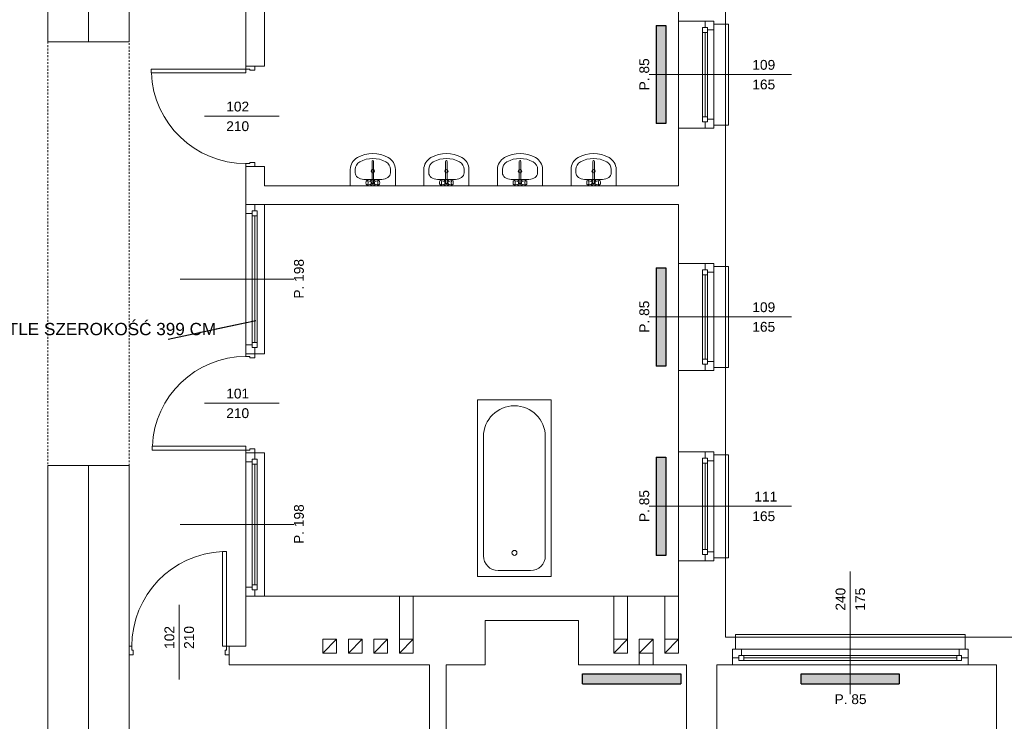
# Model space of a CAD drawing. Header units: millimetres. Extents: x 12683 to 90307, y 30842 to 62253.
# Tile 59 of 152: x 44220 to 45224, y 42431 to 43146. Entities that reach past the tile are written whole.
import ezdxf

# ---------------------------------------------------------------- set-up
doc = ezdxf.new("R2010")
doc.units = ezdxf.units.MM
doc.header["$LTSCALE"] = 0.6
doc.linetypes.add('CIEPLA', pattern=[5.7625, 3.175, -2.5875])
for name, color, linetype, lineweight in [('zzz_podklady_drzwi_opisy', 252, 'Continuous', 15), ('zzz_podklady_konstrukcja', 252, 'CIEPLA', 15), ('zzz_podklady_okna_opisy', 252, 'Continuous', 15), ('zzz_podklady_sciany', 252, 'Continuous', 15)]:
    doc.layers.add(name, color=color, linetype=linetype, lineweight=lineweight)
doc.layers.add('zzz_podklady_grzejniki_ist', color=252, linetype='Continuous')
doc.styles.add('GENERATED_STYLE_1', font='ARIAL.TTF')
doc.dimstyles.new('GENERATED_STYLE__5', dxfattribs={"dimtxt": 0.18, "dimasz": 91.2, "dimexe": 0.18, "dimexo": 0.0625, "dimgap": 0.09, "dimtad": 0, "dimtih": 1, "dimtoh": 1, "dimdec": 4, "dimzin": 0, "dimdsep": 46, "dimcen": 0.09, "dimadec": 0, "dimazin": 0, "dimtfac": 1, "dimtdec": 4, "dimtmove": 0, "dimatfit": 3, "dimldrblk": 'ARROWHEAD_5', "dimfxl": 1, "dimtolj": 1, "dimtzin": 0, "dimarcsym": 0})

# ---------------------------------------------------------------- blocks, each defined once
blk = doc.blocks.new('ARROWHEAD_5')
at = {"linetype": 'Continuous'}
blk.add_line((0, 0), (-1, 0), dxfattribs=at)
blk.add_solid([(-1, 0.2679), (0, 0), (-1, -0.2679), (-1, 0.2679)], dxfattribs=at)

msp = doc.modelspace()

# ---------------------------------------------------------------- hatches: boundary and pattern name
at = {"layer": 'zzz_podklady_grzejniki_ist'}
for points in [[(44868.6, 43040.2), (44878.6, 43040.2), (44878.6, 43140.2), (44868.6, 43140.2)], [(44868.6, 42793.2), (44878.6, 42793.2), (44878.6, 42893.2), (44868.6, 42893.2)], [(44868.6, 42600.2), (44878.6, 42600.2), (44878.6, 42700.2), (44868.6, 42700.2)], [(44893.7, 42469.3), (44893.7, 42479.3), (44793.7, 42479.3), (44793.7, 42469.3)], [(45116.5, 42469.3), (45116.5, 42479.3), (45016.5, 42479.3), (45016.5, 42469.3)]]:
    msp.add_hatch(color=256, dxfattribs=at).paths.add_polyline_path(points, flags=0)

# ---------------------------------------------------------------- linework, layer by layer
at = {"layer": 'zzz_podklady_drzwi_opisy'}
for p, q in [((44450.5, 43095.9), (44354.1, 43095.9)), ((44354.1, 43095.9), (44354.1, 43091.9)), ((44354.1, 43091.9), (44450.5, 43091.9)), ((44450.5, 43098.7), (44450.5, 43095.9)), ((44450.5, 43095.9), (44454.5, 43095.9)), ((44450.5, 43091.9), (44450.5, 43095.9)), ((44454.5, 43095.9), (44454.5, 43094.7)), ((44454.5, 43094.7), (44459.5, 43094.7)), ((44459.5, 43094.7), (44459.5, 43098.7)), ((44408.4, 43047.7), (44484.5, 43047.7)), ((44454.5, 42999.5), (44450.5, 42999.5)), ((44450.5, 42999.5), (44450.5, 42996.7)), ((44459.5, 43000.7), (44454.5, 43000.7)), ((44454.5, 43000.7), (44454.5, 42999.5)), ((44459.5, 42996.7), (44459.5, 43000.7)), ((44450.5, 42802.9), (44450.5, 42805.7)), ((44454.5, 42802.9), (44450.5, 42802.9)), ((44454.5, 42801.7), (44454.5, 42802.9)), ((44459.5, 42801.7), (44454.5, 42801.7)), ((44459.5, 42805.7), (44459.5, 42801.7)), ((44408.4, 42755.2), (44484.5, 42755.2)), ((44355.1, 42707.5), (44355.1, 42711.5)), ((44355.1, 42711.5), (44450.5, 42711.5)), ((44450.5, 42711.5), (44450.5, 42707.5)), ((44450.5, 42707.5), (44355.1, 42707.5)), ((44450.5, 42704.7), (44450.5, 42707.5)), ((44450.5, 42707.5), (44454.5, 42707.5)), ((44454.5, 42707.5), (44454.5, 42708.7)), ((44454.5, 42708.7), (44459.5, 42708.7)), ((44459.5, 42708.7), (44459.5, 42704.7)), ((44430.7, 42604.1), (44426.7, 42604.1)), ((44426.7, 42604.1), (44426.7, 42507.7)), ((44430.7, 42507.7), (44430.7, 42604.1)), ((44382.5, 42549.8), (44382.5, 42473.7)), ((44334.3, 42507.7), (44331.5, 42507.7)), ((44334.3, 42503.7), (44334.3, 42507.7)), ((44335.5, 42503.7), (44334.3, 42503.7)), ((44335.5, 42498.7), (44335.5, 42503.7)), ((44426.7, 42507.7), (44430.7, 42507.7)), ((44430.7, 42503.7), (44429.5, 42503.7)), ((44429.5, 42503.7), (44429.5, 42498.7)), ((44433.5, 42507.7), (44430.7, 42507.7)), ((44430.7, 42507.7), (44430.7, 42503.7)), ((44331.5, 42498.7), (44335.5, 42498.7)), ((44429.5, 42498.7), (44433.5, 42498.7))]:
    msp.add_line(p, q, dxfattribs=at)
for centre, radius, start, end in [((44450.5, 43095.9), 96.4, 182.3781, 270), ((44450.5, 42707.5), 95.4, 90, 177.597), ((44430.7, 42507.7), 96.4, 92.3781, 180)]:
    msp.add_arc(centre, radius, start, end, dxfattribs=at)
at = {"layer": 'zzz_podklady_grzejniki_ist'}
for p, q in [((44868.6, 43140.2), (44878.6, 43140.2)), ((44868.6, 43140.2), (44868.6, 43040.2)), ((44878.6, 43140.2), (44878.6, 43040.2)), ((44878.6, 43040.2), (44868.6, 43040.2)), ((44868.6, 42893.2), (44878.6, 42893.2)), ((44868.6, 42893.2), (44868.6, 42793.2)), ((44878.6, 42893.2), (44878.6, 42793.2)), ((44878.6, 42793.2), (44868.6, 42793.2)), ((44868.6, 42700.2), (44878.6, 42700.2)), ((44868.6, 42700.2), (44868.6, 42600.2)), ((44878.6, 42700.2), (44878.6, 42600.2)), ((44878.6, 42600.2), (44868.6, 42600.2)), ((44793.7, 42469.3), (44793.7, 42479.3)), ((44793.7, 42479.3), (44893.7, 42479.3)), ((44893.7, 42479.3), (44893.7, 42469.3)), ((45016.5, 42469.3), (45016.5, 42479.3)), ((45016.5, 42479.3), (45116.5, 42479.3)), ((45116.5, 42479.3), (45116.5, 42469.3)), ((44793.7, 42469.3), (44893.7, 42469.3)), ((45016.5, 42469.3), (45116.5, 42469.3))]:
    msp.add_line(p, q, dxfattribs=at)
at = {"layer": 'zzz_podklady_konstrukcja'}
for p, q in [((44248.5, 43123.7), (44248.5, 42691.7)), ((44331.5, 42691.7), (44331.5, 43123.7))]:
    msp.add_line(p, q, dxfattribs=at)
at = {"layer": 'zzz_podklady_sciany'}
for p, q in [((44290, 43123.7), (44290, 43749.7)), ((44248.5, 43533.7), (44248.5, 43123.7)), ((44939.5, 43141.7), (44939.5, 43393.7)), ((44331.5, 43123.7), (44331.5, 43264.7)), ((44450.5, 43264.7), (44450.5, 43098.7)), ((44469.5, 43098.7), (44469.5, 43235.7)), ((44891.5, 43235.7), (44891.5, 43144.7)), ((44918.5, 43144.7), (44891.5, 43144.7)), ((44891.5, 43035.7), (44891.5, 43144.7)), ((44891.5, 43035.7), (44891.5, 43144.7)), ((44927.5, 43144.7), (44918.5, 43144.7)), ((44918.5, 43144.7), (44927.5, 43144.7)), ((44927.5, 43144.7), (44918.5, 43144.7)), ((44927.5, 43141.7), (44927.5, 43144.7)), ((44927.5, 43141.7), (44927.5, 43144.7)), ((44939.5, 43141.7), (44927.5, 43141.7)), ((44939.5, 43038.7), (44939.5, 43141.7)), ((44942.5, 43141.7), (44939.5, 43141.7)), ((44942.5, 43038.7), (44942.5, 43141.7)), ((44248.5, 43123.7), (44331.5, 43123.7)), ((44450.5, 43098.7), (44459.5, 43098.7)), ((44459.5, 43098.7), (44450.5, 43098.7)), ((44450.5, 43098.7), (44459.5, 43098.7)), ((44459.5, 43098.7), (44469.5, 43098.7)), ((44918.5, 43035.7), (44891.5, 43035.7)), ((44891.5, 43035.7), (44891.5, 42976.7)), ((44927.5, 43035.7), (44918.5, 43035.7)), ((44927.5, 43035.7), (44918.5, 43035.7)), ((44927.5, 43035.7), (44918.5, 43035.7)), ((44939.5, 43038.7), (44927.5, 43038.7)), ((44927.5, 43038.7), (44927.5, 43035.7)), ((44927.5, 43038.7), (44927.5, 43035.7)), ((44939.5, 42894.7), (44939.5, 43038.7)), ((44939.5, 43038.7), (44942.5, 43038.7)), ((44579.1, 42979.8), (44579.1, 43001.8)), ((44580.7, 43001.8), (44580.7, 42979.8)), ((44654.1, 42979.8), (44654.1, 43001.8)), ((44655.7, 43001.8), (44655.7, 42979.8)), ((44729.1, 42979.8), (44729.1, 43001.8)), ((44730.7, 43001.8), (44730.7, 42979.8)), ((44804.1, 42979.8), (44804.1, 43001.8)), ((44805.7, 43001.8), (44805.7, 42979.8)), ((44450.5, 42996.7), (44459.5, 42996.7)), ((44450.5, 42996.7), (44450.5, 42957.7)), ((44450.5, 42996.7), (44459.5, 42996.7)), ((44450.5, 42996.7), (44459.5, 42996.7)), ((44459.5, 42996.7), (44469.5, 42996.7)), ((44469.5, 42976.7), (44469.5, 42996.7)), ((44556.9, 42976.7), (44556.9, 42993.5)), ((44561.9, 42990.1), (44561.9, 42993.5)), ((44597.9, 42990.1), (44597.9, 42993.5)), ((44602.9, 42976.7), (44602.9, 42993.5)), ((44631.9, 42976.7), (44631.9, 42993.5)), ((44636.9, 42990.1), (44636.9, 42993.5)), ((44672.9, 42990.1), (44672.9, 42993.5)), ((44677.9, 42976.7), (44677.9, 42993.5)), ((44706.9, 42976.7), (44706.9, 42993.5)), ((44711.9, 42990.1), (44711.9, 42993.5)), ((44747.9, 42990.1), (44747.9, 42993.5)), ((44752.9, 42976.7), (44752.9, 42993.5)), ((44781.9, 42976.7), (44781.9, 42993.5)), ((44786.9, 42990.1), (44786.9, 42993.5)), ((44822.9, 42990.1), (44822.9, 42993.5)), ((44827.9, 42976.7), (44827.9, 42993.5)), ((44570.8, 42983.4), (44570.8, 42983.4)), ((44589, 42983.4), (44570.8, 42983.4)), ((44572.9, 42980.3), (44573, 42980.9)), ((44573, 42980.9), (44573.1, 42981.5)), ((44573.1, 42981.5), (44573.3, 42981.8)), ((44573.9, 42982.2), (44573.3, 42981.8)), ((44573.9, 42982.2), (44574.1, 42982.3)), ((44574.1, 42982.3), (44574.4, 42982.2)), ((44577.9, 42981.1), (44574.1, 42982.3)), ((44574.4, 42982.2), (44574.7, 42981.8)), ((44574.7, 42981.8), (44574.9, 42981.1)), ((44574.9, 42981.1), (44575, 42980.4)), ((44581.9, 42981.1), (44585.7, 42982.3)), ((44584.9, 42980.4), (44585, 42981.1)), ((44585, 42981.1), (44585.1, 42981.8)), ((44585.1, 42981.8), (44585.4, 42982.2)), ((44585.4, 42982.2), (44585.7, 42982.3)), ((44585.7, 42982.3), (44585.9, 42982.2)), ((44585.9, 42982.2), (44586.5, 42981.8)), ((44586.5, 42981.8), (44586.7, 42981.5)), ((44586.7, 42981.5), (44586.8, 42980.9)), ((44586.8, 42980.9), (44586.9, 42980.3)), ((44645.8, 42983.4), (44645.8, 42983.4)), ((44664, 42983.4), (44645.8, 42983.4)), ((44647.9, 42980.3), (44648, 42980.9)), ((44648, 42980.9), (44648.1, 42981.5)), ((44648.1, 42981.5), (44648.3, 42981.8)), ((44648.9, 42982.2), (44648.3, 42981.8)), ((44648.9, 42982.2), (44649.1, 42982.3)), ((44649.1, 42982.3), (44649.4, 42982.2)), ((44652.9, 42981.1), (44649.1, 42982.3)), ((44649.4, 42982.2), (44649.7, 42981.8)), ((44649.7, 42981.8), (44649.9, 42981.1)), ((44649.9, 42981.1), (44650, 42980.4)), ((44656.9, 42981.1), (44660.7, 42982.3)), ((44659.9, 42980.4), (44660, 42981.1)), ((44660, 42981.1), (44660.1, 42981.8)), ((44660.1, 42981.8), (44660.4, 42982.2)), ((44660.4, 42982.2), (44660.7, 42982.3)), ((44660.7, 42982.3), (44660.9, 42982.2)), ((44660.9, 42982.2), (44661.5, 42981.8)), ((44661.5, 42981.8), (44661.7, 42981.5)), ((44661.7, 42981.5), (44661.8, 42980.9)), ((44661.8, 42980.9), (44661.9, 42980.3)), ((44720.8, 42983.4), (44720.8, 42983.4)), ((44739, 42983.4), (44720.8, 42983.4)), ((44722.9, 42980.3), (44723, 42980.9)), ((44723, 42980.9), (44723.1, 42981.5)), ((44723.1, 42981.5), (44723.3, 42981.8)), ((44723.9, 42982.2), (44723.3, 42981.8)), ((44723.9, 42982.2), (44724.1, 42982.3)), ((44724.1, 42982.3), (44724.4, 42982.2)), ((44727.9, 42981.1), (44724.1, 42982.3)), ((44724.4, 42982.2), (44724.7, 42981.8)), ((44724.7, 42981.8), (44724.9, 42981.1)), ((44724.9, 42981.1), (44725, 42980.4)), ((44731.9, 42981.1), (44735.7, 42982.3)), ((44734.9, 42980.4), (44735, 42981.1)), ((44735, 42981.1), (44735.1, 42981.8)), ((44735.1, 42981.8), (44735.4, 42982.2)), ((44735.4, 42982.2), (44735.7, 42982.3)), ((44735.7, 42982.3), (44735.9, 42982.2)), ((44735.9, 42982.2), (44736.5, 42981.8)), ((44736.5, 42981.8), (44736.7, 42981.5)), ((44736.7, 42981.5), (44736.8, 42980.9)), ((44736.8, 42980.9), (44736.9, 42980.3)), ((44795.8, 42983.4), (44795.8, 42983.4)), ((44814, 42983.4), (44795.8, 42983.4)), ((44797.9, 42980.3), (44798, 42980.9)), ((44798, 42980.9), (44798.1, 42981.5)), ((44798.1, 42981.5), (44798.3, 42981.8)), ((44798.9, 42982.2), (44798.3, 42981.8)), ((44798.9, 42982.2), (44799.1, 42982.3)), ((44799.1, 42982.3), (44799.4, 42982.2)), ((44802.9, 42981.1), (44799.1, 42982.3)), ((44799.4, 42982.2), (44799.7, 42981.8)), ((44799.7, 42981.8), (44799.9, 42981.1)), ((44799.9, 42981.1), (44800, 42980.4)), ((44806.9, 42981.1), (44810.7, 42982.3)), ((44809.9, 42980.4), (44810, 42981.1)), ((44810, 42981.1), (44810.1, 42981.8)), ((44810.1, 42981.8), (44810.4, 42982.2)), ((44810.4, 42982.2), (44810.7, 42982.3)), ((44810.7, 42982.3), (44810.9, 42982.2)), ((44810.9, 42982.2), (44811.5, 42981.8)), ((44811.5, 42981.8), (44811.7, 42981.5)), ((44811.7, 42981.5), (44811.8, 42980.9)), ((44811.8, 42980.9), (44811.9, 42980.3)), ((44891.5, 42976.7), (44469.5, 42976.7)), ((44602.9, 42976.7), (44556.9, 42976.7)), ((44572.9, 42979.6), (44572.9, 42980.3)), ((44573, 42978.9), (44572.9, 42979.6)), ((44573.1, 42978.4), (44573, 42978.9)), ((44573.3, 42978.1), (44573.1, 42978.4)), ((44573.9, 42977.7), (44573.3, 42978.1)), ((44574.1, 42977.5), (44573.9, 42977.7)), ((44577.9, 42978.7), (44574.1, 42977.5)), ((44574.4, 42977.7), (44574.1, 42977.5)), ((44574.7, 42978.1), (44574.4, 42977.7)), ((44574.9, 42978.7), (44574.7, 42978.1)), ((44575, 42979.5), (44574.9, 42978.7)), ((44575, 42980.4), (44575, 42979.5)), ((44581.9, 42978.7), (44585.7, 42977.5)), ((44584.9, 42979.5), (44584.9, 42980.4)), ((44585, 42978.7), (44584.9, 42979.5)), ((44585.1, 42978.1), (44585, 42978.7)), ((44585.4, 42977.7), (44585.1, 42978.1)), ((44585.7, 42977.5), (44585.4, 42977.7)), ((44585.9, 42977.7), (44585.7, 42977.5)), ((44585.9, 42977.7), (44586.5, 42978.1)), ((44586.7, 42978.4), (44586.5, 42978.1)), ((44586.8, 42978.9), (44586.7, 42978.4)), ((44586.9, 42979.6), (44586.8, 42978.9)), ((44586.9, 42980.3), (44586.9, 42979.6)), ((44677.9, 42976.7), (44631.9, 42976.7)), ((44647.9, 42979.6), (44647.9, 42980.3)), ((44648, 42978.9), (44647.9, 42979.6)), ((44648.1, 42978.4), (44648, 42978.9)), ((44648.3, 42978.1), (44648.1, 42978.4)), ((44648.9, 42977.7), (44648.3, 42978.1)), ((44649.1, 42977.5), (44648.9, 42977.7)), ((44652.9, 42978.7), (44649.1, 42977.5)), ((44649.4, 42977.7), (44649.1, 42977.5)), ((44649.7, 42978.1), (44649.4, 42977.7)), ((44649.9, 42978.7), (44649.7, 42978.1)), ((44650, 42979.5), (44649.9, 42978.7)), ((44650, 42980.4), (44650, 42979.5)), ((44656.9, 42978.7), (44660.7, 42977.5)), ((44659.9, 42979.5), (44659.9, 42980.4)), ((44660, 42978.7), (44659.9, 42979.5)), ((44660.1, 42978.1), (44660, 42978.7)), ((44660.4, 42977.7), (44660.1, 42978.1)), ((44660.7, 42977.5), (44660.4, 42977.7)), ((44660.9, 42977.7), (44660.7, 42977.5)), ((44660.9, 42977.7), (44661.5, 42978.1)), ((44661.7, 42978.4), (44661.5, 42978.1)), ((44661.8, 42978.9), (44661.7, 42978.4)), ((44661.9, 42979.6), (44661.8, 42978.9)), ((44661.9, 42980.3), (44661.9, 42979.6)), ((44752.9, 42976.7), (44706.9, 42976.7)), ((44722.9, 42979.6), (44722.9, 42980.3)), ((44723, 42978.9), (44722.9, 42979.6)), ((44723.1, 42978.4), (44723, 42978.9)), ((44723.3, 42978.1), (44723.1, 42978.4)), ((44723.9, 42977.7), (44723.3, 42978.1)), ((44724.1, 42977.5), (44723.9, 42977.7)), ((44727.9, 42978.7), (44724.1, 42977.5)), ((44724.4, 42977.7), (44724.1, 42977.5)), ((44724.7, 42978.1), (44724.4, 42977.7)), ((44724.9, 42978.7), (44724.7, 42978.1)), ((44725, 42979.5), (44724.9, 42978.7)), ((44725, 42980.4), (44725, 42979.5)), ((44731.9, 42978.7), (44735.7, 42977.5)), ((44734.9, 42979.5), (44734.9, 42980.4)), ((44735, 42978.7), (44734.9, 42979.5)), ((44735.1, 42978.1), (44735, 42978.7)), ((44735.4, 42977.7), (44735.1, 42978.1)), ((44735.7, 42977.5), (44735.4, 42977.7)), ((44735.9, 42977.7), (44735.7, 42977.5)), ((44735.9, 42977.7), (44736.5, 42978.1)), ((44736.7, 42978.4), (44736.5, 42978.1)), ((44736.8, 42978.9), (44736.7, 42978.4)), ((44736.9, 42979.6), (44736.8, 42978.9)), ((44736.9, 42980.3), (44736.9, 42979.6)), ((44827.9, 42976.7), (44781.9, 42976.7)), ((44797.9, 42979.6), (44797.9, 42980.3)), ((44798, 42978.9), (44797.9, 42979.6)), ((44798.1, 42978.4), (44798, 42978.9)), ((44798.3, 42978.1), (44798.1, 42978.4)), ((44798.9, 42977.7), (44798.3, 42978.1)), ((44799.1, 42977.5), (44798.9, 42977.7)), ((44802.9, 42978.7), (44799.1, 42977.5)), ((44799.4, 42977.7), (44799.1, 42977.5)), ((44799.7, 42978.1), (44799.4, 42977.7)), ((44799.9, 42978.7), (44799.7, 42978.1)), ((44800, 42979.5), (44799.9, 42978.7)), ((44800, 42980.4), (44800, 42979.5)), ((44806.9, 42978.7), (44810.7, 42977.5)), ((44809.9, 42979.5), (44809.9, 42980.4)), ((44810, 42978.7), (44809.9, 42979.5)), ((44810.1, 42978.1), (44810, 42978.7)), ((44810.4, 42977.7), (44810.1, 42978.1)), ((44810.7, 42977.5), (44810.4, 42977.7)), ((44810.9, 42977.7), (44810.7, 42977.5)), ((44810.9, 42977.7), (44811.5, 42978.1)), ((44811.7, 42978.4), (44811.5, 42978.1)), ((44811.8, 42978.9), (44811.7, 42978.4)), ((44811.9, 42979.6), (44811.8, 42978.9)), ((44811.9, 42980.3), (44811.9, 42979.6)), ((44450.5, 42957.7), (44459.5, 42957.7)), ((44450.5, 42957.7), (44450.5, 42805.7)), ((44450.5, 42957.7), (44459.5, 42957.7)), ((44450.5, 42957.7), (44459.5, 42957.7)), ((44459.5, 42957.7), (44469.5, 42957.7)), ((44469.5, 42957.7), (44469.5, 42805.7)), ((44469.5, 42957.7), (44891.5, 42957.7)), ((44891.5, 42957.7), (44891.5, 42897.7)), ((44918.5, 42897.7), (44891.5, 42897.7)), ((44891.5, 42788.7), (44891.5, 42897.7)), ((44891.5, 42788.7), (44891.5, 42897.7)), ((44927.5, 42897.7), (44918.5, 42897.7)), ((44918.5, 42897.7), (44927.5, 42897.7)), ((44927.5, 42897.7), (44918.5, 42897.7)), ((44927.5, 42894.7), (44927.5, 42897.7)), ((44927.5, 42894.7), (44927.5, 42897.7)), ((44939.5, 42894.7), (44927.5, 42894.7)), ((44939.5, 42791.7), (44939.5, 42894.7)), ((44942.5, 42894.7), (44939.5, 42894.7)), ((44942.5, 42791.7), (44942.5, 42894.7)), ((44459.5, 42805.7), (44450.5, 42805.7)), ((44450.5, 42805.7), (44459.5, 42805.7)), ((44450.5, 42805.7), (44459.5, 42805.7)), ((44450.5, 42805.7), (44459.5, 42805.7)), ((44450.5, 42805.7), (44469.5, 42805.7)), ((44939.5, 42791.7), (44927.5, 42791.7)), ((44927.5, 42791.7), (44927.5, 42788.7)), ((44927.5, 42791.7), (44927.5, 42788.7)), ((44939.5, 42702.7), (44939.5, 42791.7)), ((44939.5, 42791.7), (44942.5, 42791.7)), ((44918.5, 42788.7), (44891.5, 42788.7)), ((44891.5, 42788.7), (44891.5, 42705.7)), ((44927.5, 42788.7), (44918.5, 42788.7)), ((44927.5, 42788.7), (44918.5, 42788.7)), ((44927.5, 42788.7), (44918.5, 42788.7)), ((44686.7, 42578.7), (44686.7, 42758.7)), ((44686.7, 42758.7), (44761.7, 42758.7)), ((44761.7, 42578.7), (44761.7, 42758.7)), ((44692.7, 42721.2), (44692.7, 42599.7)), ((44755.7, 42721.2), (44755.7, 42599.7)), ((44450.5, 42558.7), (44450.5, 42704.7)), ((44459.5, 42704.7), (44450.5, 42704.7)), ((44450.5, 42704.7), (44459.5, 42704.7)), ((44459.5, 42704.7), (44450.5, 42704.7)), ((44450.5, 42704.7), (44459.5, 42704.7)), ((44450.5, 42704.7), (44469.5, 42704.7)), ((44469.5, 42558.7), (44469.5, 42704.7)), ((44918.5, 42705.7), (44891.5, 42705.7)), ((44891.5, 42594.7), (44891.5, 42705.7)), ((44891.5, 42594.7), (44891.5, 42705.7)), ((44927.5, 42705.7), (44918.5, 42705.7)), ((44918.5, 42705.7), (44927.5, 42705.7)), ((44927.5, 42705.7), (44918.5, 42705.7)), ((44927.5, 42702.7), (44927.5, 42705.7)), ((44927.5, 42702.7), (44927.5, 42705.7)), ((44939.5, 42702.7), (44927.5, 42702.7)), ((44939.5, 42597.7), (44939.5, 42702.7)), ((44942.5, 42702.7), (44939.5, 42702.7)), ((44942.5, 42597.7), (44942.5, 42702.7)), ((44248.5, 42691.7), (44248.5, 41826.7)), ((44331.5, 42691.7), (44248.5, 42691.7)), ((44290, 41826.7), (44290, 42691.7)), ((44331.5, 42507.7), (44331.5, 42691.7)), ((44918.5, 42594.7), (44891.5, 42594.7)), ((44891.5, 42594.7), (44891.5, 42558.7)), ((44927.5, 42594.7), (44918.5, 42594.7)), ((44927.5, 42594.7), (44918.5, 42594.7)), ((44927.5, 42594.7), (44918.5, 42594.7)), ((44939.5, 42597.7), (44927.5, 42597.7)), ((44927.5, 42597.7), (44927.5, 42594.7)), ((44927.5, 42597.7), (44927.5, 42594.7)), ((44939.5, 42516.7), (44939.5, 42597.7)), ((44939.5, 42597.7), (44942.5, 42597.7)), ((44740.7, 42584.7), (44707.7, 42584.7)), ((44761.7, 42578.7), (44686.7, 42578.7)), ((44450.5, 42558.7), (44459.5, 42558.7)), ((44450.5, 42558.7), (44450.5, 42507.7)), ((44450.5, 42558.7), (44459.5, 42558.7)), ((44450.5, 42558.7), (44459.5, 42558.7)), ((44459.5, 42558.7), (44469.5, 42558.7)), ((44694.5, 42558.7), (44469.5, 42558.7)), ((44607, 42514.7), (44607, 42558.7)), ((44621, 42514.7), (44621, 42558.7)), ((44789.5, 42558.7), (44694.5, 42558.7)), ((44891.5, 42558.7), (44789.5, 42558.7)), ((44825.5, 42514.7), (44825.5, 42558.7)), ((44839.5, 42514.7), (44839.5, 42558.7)), ((44877.5, 42514.7), (44877.5, 42558.7)), ((44891.5, 42514.7), (44891.5, 42558.7)), ((44694.5, 42533.7), (44789.5, 42533.7)), ((44694.5, 42488.7), (44694.5, 42533.7)), ((44789.5, 42533.7), (44789.5, 42488.7)), ((45183.5, 42519.7), (44949.5, 42519.7)), ((44949.5, 42519.7), (44949.5, 42516.7)), ((45183.5, 42516.7), (45183.5, 42519.7)), ((44529, 42500.7), (44543, 42514.7)), ((44555, 42500.7), (44569, 42514.7)), ((44581, 42500.7), (44595, 42514.7)), ((44607, 42500.7), (44621, 42514.7)), ((44825.5, 42500.7), (44839.5, 42514.7)), ((44851.5, 42500.7), (44865.5, 42514.7)), ((44877.5, 42500.7), (44891.5, 42514.7)), ((44949.5, 42516.7), (44939.5, 42516.7)), ((44949.5, 42516.7), (44949.5, 42504.7)), ((45183.5, 42516.7), (44949.5, 42516.7)), ((45183.5, 42516.7), (45183.5, 42504.7)), ((45243.5, 42516.7), (45183.5, 42516.7)), ((44331.5, 42507.7), (44331.5, 42498.7)), ((44331.5, 42507.7), (44331.5, 42498.7)), ((44331.5, 42507.7), (44331.5, 42498.7)), ((44433.5, 42507.7), (44433.5, 42498.7)), ((44450.5, 42507.7), (44433.5, 42507.7)), ((44433.5, 42498.7), (44433.5, 42507.7)), ((44433.5, 42507.7), (44433.5, 42498.7)), ((44851.5, 42500.7), (44851.5, 42488.7)), ((44865.5, 42500.7), (44865.5, 42488.7)), ((44949.5, 42504.7), (44946.5, 42504.7)), ((44946.5, 42504.7), (44946.5, 42495.7)), ((44946.5, 42495.7), (44946.5, 42504.7)), ((44946.5, 42504.7), (44946.5, 42495.7)), ((44949.5, 42504.7), (44946.5, 42504.7)), ((45183.5, 42504.7), (45186.5, 42504.7)), ((45183.5, 42504.7), (45186.5, 42504.7)), ((45186.5, 42504.7), (45186.5, 42495.7)), ((45186.5, 42504.7), (45186.5, 42495.7)), ((45186.5, 42504.7), (45186.5, 42495.7)), ((44331.5, 42498.7), (44331.5, 42488.7)), ((44433.5, 42498.7), (44433.5, 42488.7)), ((44946.5, 42495.7), (44946.5, 42488.7)), ((45186.5, 42495.7), (45186.5, 42488.7)), ((44331.5, 42129.7), (44331.5, 42488.7)), ((44433.5, 42488.7), (44450.5, 42488.7)), ((44450.5, 42488.7), (44637.5, 42488.7)), ((44637.5, 42488.7), (44637.5, 42129.7)), ((44654.5, 42129.7), (44654.5, 42488.7)), ((44654.5, 42488.7), (44694.5, 42488.7)), ((44789.5, 42488.7), (44899.5, 42488.7)), ((44899.5, 42488.7), (44899.5, 41849.7)), ((44930.5, 41849.7), (44930.5, 42488.7)), ((44930.5, 42488.7), (44939.5, 42488.7)), ((44939.5, 42488.7), (44946.5, 42488.7)), ((45186.5, 42488.7), (44946.5, 42488.7)), ((45186.5, 42488.7), (44946.5, 42488.7)), ((45186.5, 42488.7), (45215.5, 42488.7)), ((45215.5, 42488.7), (45215.5, 41849.7))]:
    msp.add_line(p, q, dxfattribs=at)
at = {"layer": 'zzz_podklady_sciany', "flags": 128}
for points in [[(44529, 42500.7), (44543, 42500.7), (44543, 42514.7), (44529, 42514.7)], [(44555, 42500.7), (44569, 42500.7), (44569, 42514.7), (44555, 42514.7)], [(44581, 42500.7), (44595, 42500.7), (44595, 42514.7), (44581, 42514.7)], [(44607, 42500.7), (44621, 42500.7), (44621, 42514.7), (44607, 42514.7)], [(44825.5, 42500.7), (44839.5, 42500.7), (44839.5, 42514.7), (44825.5, 42514.7)], [(44851.5, 42500.7), (44865.5, 42500.7), (44865.5, 42514.7), (44851.5, 42514.7)], [(44877.5, 42500.7), (44891.5, 42500.7), (44891.5, 42514.7), (44877.5, 42514.7)]]:
    msp.add_lwpolyline(points, close=True, dxfattribs=at)
at = {"layer": 'zzz_podklady_sciany'}
for centre, radius in [((44579.9, 42991.9), 1.75), ((44654.9, 42991.9), 1.75), ((44729.9, 42991.9), 1.75), ((44804.9, 42991.9), 1.75), ((44724.2, 42602.7), 2.5)]:
    msp.add_circle(centre, radius, dxfattribs=at)
for centre, radius, start, end in [((44570.8, 42993.5), 13.9, 118.4746, 180), ((44570.8, 42993.5), 8.89, 118.4746, 180), ((44579.9, 42976.7), 33, 61.5254, 118.4746), ((44579.9, 42976.7), 28, 61.5254, 118.4746), ((44579.9, 43001.8), 0.788, 0, 180), ((44589, 42993.5), 8.89, 0, 61.5254), ((44589, 42993.5), 13.9, 0, 61.5254), ((44645.8, 42993.5), 13.9, 118.4746, 180), ((44645.8, 42993.5), 8.89, 118.4746, 180), ((44654.9, 42976.7), 33, 61.5254, 118.4746), ((44654.9, 42976.7), 28, 61.5254, 118.4746), ((44654.9, 43001.8), 0.788, 0, 180), ((44664, 42993.5), 8.89, 0, 61.5254), ((44664, 42993.5), 13.9, 0, 61.5254), ((44720.8, 42993.5), 13.9, 118.4746, 180), ((44720.8, 42993.5), 8.89, 118.4746, 180), ((44729.9, 42976.7), 33, 61.5254, 118.4746), ((44729.9, 42976.7), 28, 61.5254, 118.4746), ((44729.9, 43001.8), 0.788, 0, 180), ((44739, 42993.5), 8.89, 0, 61.5254), ((44739, 42993.5), 13.9, 0, 61.5254), ((44795.8, 42993.5), 13.9, 118.4746, 180), ((44795.8, 42993.5), 8.89, 118.4746, 180), ((44804.9, 42976.7), 33, 61.5254, 118.4746), ((44804.9, 42976.7), 28, 61.5254, 118.4746), ((44804.9, 43001.8), 0.788, 0, 180), ((44814, 42993.5), 8.89, 0, 61.5254), ((44814, 42993.5), 13.9, 0, 61.5254), ((44579.9, 42979.9), 3, 105.2253, 152.0235), ((44579.9, 42979.9), 1.68, 118.0549, 61.9451), ((44579.9, 42979.9), 3, 27.9765, 74.7747), ((44654.9, 42979.9), 3, 105.2253, 152.0235), ((44654.9, 42979.9), 1.68, 118.0549, 61.9451), ((44654.9, 42979.9), 3, 27.9765, 74.7747), ((44729.9, 42979.9), 3, 105.2253, 152.0235), ((44729.9, 42979.9), 1.68, 118.0549, 61.9451), ((44729.9, 42979.9), 3, 27.9765, 74.7747), ((44804.9, 42979.9), 3, 105.2253, 152.0235), ((44804.9, 42979.9), 1.68, 118.0549, 61.9451), ((44804.9, 42979.9), 3, 27.9765, 74.7747), ((44579.9, 42979.9), 3, 207.9765, 332.0235), ((44579.9, 42979.9), 0.8, 190, 350), ((44654.9, 42979.9), 3, 207.9765, 332.0235), ((44654.9, 42979.9), 0.8, 190, 350), ((44729.9, 42979.9), 3, 207.9765, 332.0235), ((44729.9, 42979.9), 0.8, 190, 350), ((44804.9, 42979.9), 3, 207.9765, 332.0235), ((44804.9, 42979.9), 0.8, 190, 350), ((44724.2, 42721.2), 31.5, 0, 180), ((44707.7, 42599.7), 15, 180, 270), ((44740.7, 42599.7), 15, 270, 0)]:
    msp.add_arc(centre, radius, start, end, dxfattribs=at)
at = {"layer": 'zzz_podklady_sciany', "extrusion": (0, 0, -1)}
for centre, major_axis, start_param, end_param in [((44570.8, 42990.1), (8.89, 0), 1.570796, 3.141593), ((44589, 42990.1), (-8.89, 0), 3.141593, 4.712389), ((44645.8, 42990.1), (8.89, 0), 1.570796, 3.141593), ((44664, 42990.1), (-8.89, 0), 3.141593, 4.712389), ((44720.8, 42990.1), (8.89, 0), 1.570796, 3.141593), ((44739, 42990.1), (-8.89, 0), 3.141593, 4.712389), ((44795.8, 42990.1), (8.89, 0), 1.570796, 3.141593), ((44814, 42990.1), (-8.89, 0), 3.141593, 4.712389)]:
    msp.add_ellipse(centre, major_axis=major_axis, ratio=0.750558, start_param=start_param, end_param=end_param, dxfattribs=at)

# ---------------------------------------------------------------- texts
at = {"layer": 'zzz_podklady_drzwi_opisy', "char_height": 10, "attachment_point": 7, "style": 'GENERATED_STYLE_1'}
for s, insert in [('{102}', (44430.5, 43052.5)), ('{210}', (44430.5, 43032.5)), ('{101}', (44430.5, 42760)), ('{210}', (44430.5, 42740))]:
    msp.add_mtext(s, dxfattribs=dict(at, insert=insert))
at = {"layer": 'zzz_podklady_drzwi_opisy', "char_height": 10, "attachment_point": 7, "rotation": 90, "style": 'GENERATED_STYLE_1'}
for s, insert in [('{P. 198}', (44509.7, 42861.9)), ('{P. 198}', (44509.7, 42611.9)), ('{102}', (44377.7, 42504.9)), ('{210}', (44397.7, 42504.9))]:
    msp.add_mtext(s, dxfattribs=dict(at, insert=insert))
at = {"layer": 'zzz_podklady_drzwi_opisy', "insert": (44420.3, 42830.8), "char_height": 12.5, "width": 276.343, "attachment_point": 6, "style": 'GENERATED_STYLE_1'}
msp.add_mtext('{NAŚWIETLE SZEROKOŚĆ 399 CM}', dxfattribs=at)
at = {"layer": 'zzz_podklady_okna_opisy', "char_height": 10, "attachment_point": 7, "rotation": 90, "style": 'GENERATED_STYLE_1'}
for s, insert in [('{P. 85}', (44861.7, 43074.2)), ('{P. 85}', (44861.7, 42827.2)), ('{P. 85}', (44861.7, 42634.2)), ('{240}', (45061.7, 42543.9)), ('{175}', (45081.7, 42543.9))]:
    msp.add_mtext(s, dxfattribs=dict(at, insert=insert))
at = {"layer": 'zzz_podklady_okna_opisy', "char_height": 10, "attachment_point": 7, "style": 'GENERATED_STYLE_1'}
for s, insert in [('{109}', (44966.7, 43095)), ('{165}', (44966.7, 43075)), ('{109}', (44966.7, 42848)), ('{165}', (44966.7, 42828)), ('{111}', (44968.7, 42655.1)), ('{165}', (44966.7, 42635)), ('{P. 85}', (45050.5, 42448.5))]:
    msp.add_mtext(s, dxfattribs=dict(at, insert=insert))

# ---------------------------------------------------------------- wipeouts: each hides what was drawn before it
at = {"ltscale": 3587.479326}
for points in [[(44916, 43133.2), (44921, 43133.2), (44921, 43135.7), (44927.5, 43135.7), (44927.5, 43044.7), (44921, 43044.7), (44921, 43047.2), (44916, 43047.2)], [(44916, 42886.2), (44921, 42886.2), (44921, 42888.7), (44927.5, 42888.7), (44927.5, 42797.7), (44921, 42797.7), (44921, 42800.2), (44916, 42800.2)]]:
    msp.add_wipeout(points, dxfattribs=at).dxf.layer = 'zzz_podklady_sciany'
at = {"ltscale": 3666.392811}
msp.add_wipeout([(44916, 42694.2), (44921, 42694.2), (44921, 42696.7), (44927.5, 42696.7), (44927.5, 42603.7), (44921, 42603.7), (44921, 42606.2), (44916, 42606.2)], dxfattribs=at).dxf.layer = 'zzz_podklady_sciany'

# ---------------------------------------------------------------- next in the draw order: linework, layer by layer
at = {"layer": 'zzz_podklady_okna_opisy'}
for p, q in [((45006.6, 43090.2), (44861.5, 43090.2)), ((45006.6, 42843.2), (44861.5, 42843.2)), ((45006.6, 42650.2), (44861.5, 42650.2))]:
    msp.add_line(p, q, dxfattribs=at)
at = {"layer": 'zzz_podklady_sciany'}
for p, q in [((44918.5, 43138.2), (44918.5, 43144.7)), ((44927.5, 43144.7), (44927.5, 43135.7)), ((44916, 43133.2), (44916, 43138.2)), ((44916, 43138.2), (44921, 43138.2)), ((44916, 43047.2), (44916, 43133.2)), ((44916, 43047.2), (44916, 43133.2)), ((44921, 43133.2), (44916, 43133.2)), ((44921, 43138.2), (44918.5, 43138.2)), ((44918.5, 43047.2), (44918.5, 43133.2)), ((44921, 43135.7), (44921, 43138.2)), ((44921, 43138.2), (44921, 43133.2)), ((44927.5, 43135.7), (44921, 43135.7)), ((44921, 43047.2), (44921, 43133.2)), ((44927.5, 43135.7), (44927.5, 43044.7)), ((44916, 43042.2), (44916, 43047.2)), ((44916, 43047.2), (44921, 43047.2)), ((44921, 43042.2), (44916, 43042.2)), ((44918.5, 43035.7), (44918.5, 43042.2)), ((44918.5, 43042.2), (44921, 43042.2)), ((44921, 43047.2), (44921, 43042.2)), ((44921, 43042.2), (44921, 43044.7)), ((44921, 43044.7), (44927.5, 43044.7)), ((44927.5, 43044.7), (44927.5, 43035.7)), ((44916, 42886.2), (44916, 42891.2)), ((44916, 42891.2), (44921, 42891.2)), ((44918.5, 42891.2), (44918.5, 42897.7)), ((44921, 42891.2), (44918.5, 42891.2)), ((44921, 42888.7), (44921, 42891.2)), ((44921, 42891.2), (44921, 42886.2)), ((44927.5, 42897.7), (44927.5, 42888.7)), ((44916, 42800.2), (44916, 42886.2)), ((44916, 42800.2), (44916, 42886.2)), ((44921, 42886.2), (44916, 42886.2)), ((44918.5, 42800.2), (44918.5, 42886.2)), ((44927.5, 42888.7), (44921, 42888.7)), ((44921, 42800.2), (44921, 42886.2)), ((44927.5, 42888.7), (44927.5, 42797.7)), ((44916, 42795.2), (44916, 42800.2)), ((44916, 42800.2), (44921, 42800.2)), ((44921, 42800.2), (44921, 42795.2)), ((44921, 42795.2), (44916, 42795.2)), ((44918.5, 42788.7), (44918.5, 42795.2)), ((44918.5, 42795.2), (44921, 42795.2)), ((44921, 42795.2), (44921, 42797.7)), ((44921, 42797.7), (44927.5, 42797.7)), ((44927.5, 42797.7), (44927.5, 42788.7)), ((44918.5, 42699.2), (44918.5, 42705.7)), ((44927.5, 42705.7), (44927.5, 42696.7)), ((44916, 42694.2), (44916, 42699.2)), ((44916, 42699.2), (44921, 42699.2)), ((44916, 42606.2), (44916, 42694.2)), ((44916, 42606.2), (44916, 42694.2)), ((44921, 42694.2), (44916, 42694.2)), ((44921, 42699.2), (44918.5, 42699.2)), ((44918.5, 42606.2), (44918.5, 42694.2)), ((44921, 42696.7), (44921, 42699.2)), ((44921, 42699.2), (44921, 42694.2)), ((44927.5, 42696.7), (44921, 42696.7)), ((44921, 42606.2), (44921, 42694.2)), ((44927.5, 42696.7), (44927.5, 42603.7)), ((44916, 42601.2), (44916, 42606.2)), ((44916, 42606.2), (44921, 42606.2)), ((44921, 42601.2), (44916, 42601.2)), ((44918.5, 42594.7), (44918.5, 42601.2)), ((44918.5, 42601.2), (44921, 42601.2)), ((44921, 42606.2), (44921, 42601.2)), ((44921, 42601.2), (44921, 42603.7)), ((44921, 42603.7), (44927.5, 42603.7)), ((44927.5, 42603.7), (44927.5, 42594.7))]:
    msp.add_line(p, q, dxfattribs=at)

# ---------------------------------------------------------------- next in the draw order: wipeouts: each hides what was drawn before it
at = {"ltscale": 5291.329986}
msp.add_wipeout([(44462, 42817.2), (44457, 42817.2), (44457, 42814.7), (44450.5, 42814.7), (44450.5, 42948.7), (44457, 42948.7), (44457, 42946.2), (44462, 42946.2)], dxfattribs=at).dxf.layer = 'zzz_podklady_sciany'
at = {"ltscale": 5052.924413}
msp.add_wipeout([(44462, 42693.2), (44457, 42693.2), (44457, 42695.7), (44450.5, 42695.7), (44450.5, 42567.7), (44457, 42567.7), (44457, 42570.2), (44462, 42570.2)], dxfattribs=at).dxf.layer = 'zzz_podklady_sciany'
at = {"ltscale": 8797.942857}
msp.add_wipeout([(44958, 42493.2), (44958, 42498.2), (44955.5, 42498.2), (44955.5, 42504.7), (45177.5, 42504.7), (45177.5, 42498.2), (45175, 42498.2), (45175, 42493.2)], dxfattribs=at).dxf.layer = 'zzz_podklady_sciany'

# ---------------------------------------------------------------- next in the draw order: linework, layer by layer
at = {"layer": 'zzz_podklady_drzwi_opisy'}
for p, q in [((44383.4, 42881.7), (44499.5, 42881.7)), ((44383.4, 42631.7), (44499.5, 42631.7))]:
    msp.add_line(p, q, dxfattribs=at)
at = {"layer": 'zzz_podklady_okna_opisy'}
msp.add_line((45066.5, 42583.8), (45066.5, 42458.7), dxfattribs=at)
at = {"layer": 'zzz_podklady_sciany'}
for p, q in [((44450.5, 42948.7), (44450.5, 42957.7)), ((44459.5, 42951.2), (44457, 42951.2)), ((44457, 42951.2), (44457, 42948.7)), ((44457, 42946.2), (44457, 42951.2)), ((44457, 42951.2), (44462, 42951.2)), ((44459.5, 42957.7), (44459.5, 42951.2)), ((44462, 42951.2), (44462, 42946.2)), ((44457, 42948.7), (44450.5, 42948.7)), ((44450.5, 42814.7), (44450.5, 42948.7)), ((44457, 42946.2), (44457, 42817.2)), ((44462, 42946.2), (44457, 42946.2)), ((44459.5, 42946.2), (44459.5, 42817.2)), ((44462, 42946.2), (44462, 42817.2)), ((44462, 42946.2), (44462, 42817.2)), ((44450.5, 42805.7), (44450.5, 42814.7)), ((44450.5, 42814.7), (44457, 42814.7)), ((44457, 42812.2), (44457, 42817.2)), ((44457, 42817.2), (44462, 42817.2)), ((44457, 42814.7), (44457, 42812.2)), ((44457, 42812.2), (44459.5, 42812.2)), ((44462, 42812.2), (44457, 42812.2)), ((44459.5, 42812.2), (44459.5, 42805.7)), ((44462, 42817.2), (44462, 42812.2)), ((44450.5, 42704.7), (44450.5, 42695.7)), ((44459.5, 42698.2), (44459.5, 42704.7)), ((44450.5, 42695.7), (44457, 42695.7)), ((44450.5, 42695.7), (44450.5, 42567.7)), ((44457, 42695.7), (44457, 42698.2)), ((44457, 42698.2), (44459.5, 42698.2)), ((44457, 42698.2), (44457, 42693.2)), ((44462, 42698.2), (44457, 42698.2)), ((44457, 42570.2), (44457, 42693.2)), ((44457, 42693.2), (44462, 42693.2)), ((44459.5, 42570.2), (44459.5, 42693.2)), ((44462, 42693.2), (44462, 42698.2)), ((44462, 42570.2), (44462, 42693.2)), ((44462, 42570.2), (44462, 42693.2)), ((44462, 42570.2), (44457, 42570.2)), ((44457, 42570.2), (44457, 42565.2)), ((44462, 42565.2), (44462, 42570.2)), ((44457, 42567.7), (44450.5, 42567.7)), ((44450.5, 42567.7), (44450.5, 42558.7)), ((44457, 42565.2), (44457, 42567.7)), ((44459.5, 42565.2), (44457, 42565.2)), ((44457, 42565.2), (44462, 42565.2)), ((44459.5, 42558.7), (44459.5, 42565.2)), ((44946.5, 42504.7), (44955.5, 42504.7)), ((44955.5, 42504.7), (44955.5, 42498.2)), ((44955.5, 42504.7), (45177.5, 42504.7)), ((45177.5, 42498.2), (45177.5, 42504.7)), ((45177.5, 42504.7), (45186.5, 42504.7)), ((44953, 42495.7), (44946.5, 42495.7)), ((44955.5, 42498.2), (44953, 42498.2)), ((44953, 42498.2), (44953, 42495.7)), ((44953, 42498.2), (44958, 42498.2)), ((44953, 42493.2), (44953, 42498.2)), ((44958, 42493.2), (44953, 42493.2)), ((45175, 42498.2), (44958, 42498.2)), ((44958, 42498.2), (44958, 42493.2)), ((45175, 42495.7), (44958, 42495.7)), ((45175, 42493.2), (44958, 42493.2)), ((45175, 42493.2), (44958, 42493.2)), ((45175, 42493.2), (45175, 42498.2)), ((45175, 42498.2), (45180, 42498.2)), ((45180, 42493.2), (45175, 42493.2)), ((45180, 42498.2), (45177.5, 42498.2)), ((45180, 42495.7), (45180, 42498.2)), ((45180, 42498.2), (45180, 42493.2)), ((45186.5, 42495.7), (45180, 42495.7))]:
    msp.add_line(p, q, dxfattribs=at)

# ---------------------------------------------------------------- next in the draw order: leaders
at = {"layer": 'zzz_podklady_drzwi_opisy', "annotation_type": 0, "has_hookline": 1, "hookline_direction": 1, "text_width": 247.1}
msp.add_leader([(44460.5, 42839.4), (44420.4, 42830.8)], dimstyle='GENERATED_STYLE__5', dxfattribs=at)

doc.saveas('drawing.dxf')
